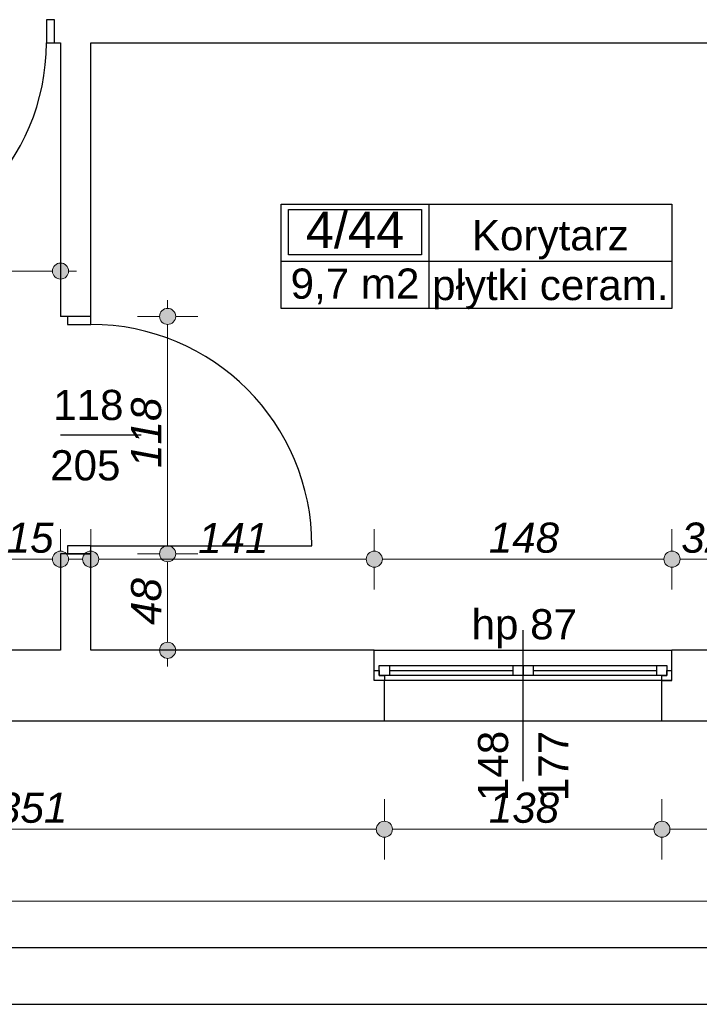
# Model space of a CAD drawing. Header units: millimetres. Extents: x -170998 to -45998, y 10557 to 52557.
# Tile 30 of 92: x -110091 to -106712, y 14639 to 19534. Entities that reach past the tile are written whole.
import ezdxf
from ezdxf.enums import TextEntityAlignment as Align

# ---------------------------------------------------------------- set-up
doc = ezdxf.new("R2010")
doc.units = ezdxf.units.MM
doc.header["$MEASUREMENT"] = 0
doc.linetypes.add('Wipeout_Contour', pattern=[1000, 0, -1000])
for name, color, linetype in [('Drzwi', 7, 'Continuous'), ('Obiekt', 7, 'Continuous'), ('Okno', 7, 'Continuous'), ('Strefa', 7, 'Continuous'), ('Strop', 7, 'Continuous'), ('Wymiary', 7, 'Continuous'), ('Ściana', 7, 'Continuous')]:
    doc.layers.add(name, color=color, linetype=linetype)
doc.styles.add('Arial', font='txt')
doc.dimstyles.new('GENERATED_STYLE__1', dxfattribs={"dimtxt": 150, "dimasz": 152, "dimexe": 0.18, "dimexo": 0, "dimgap": 0.09, "dimtad": 1, "dimtih": 1, "dimtoh": 1, "dimlfac": 0.1, "dimzin": 0, "dimdsep": 46, "dimtxsty": 'Arial', "dimblk": 'ARROWHEAD_11', "dimblk1": 'ARROWHEAD_11', "dimblk2": 'ARROWHEAD_11', "dimcen": 0.09, "dimclrd": 114, "dimclre": 114, "dimclrt": 114, "dimazin": 0, "dimtfac": 1, "dimtdec": 4, "dimtmove": 0, "dimatfit": 3, "dimfxl": 1, "dimtolj": 1, "dimtzin": 0, "dimarcsym": 0})
doc.dimstyles.new('GENERATED_STYLE__2', dxfattribs={"dimtxt": 150, "dimasz": 152, "dimexe": 0.18, "dimexo": 0, "dimgap": 0.09, "dimtad": 1, "dimlfac": 0.1, "dimzin": 0, "dimdsep": 46, "dimtxsty": 'Arial', "dimblk": 'ARROWHEAD_11', "dimblk1": 'ARROWHEAD_11', "dimblk2": 'ARROWHEAD_11', "dimcen": 0.09, "dimclrd": 114, "dimclre": 114, "dimclrt": 114, "dimazin": 0, "dimtfac": 1, "dimtdec": 4, "dimtmove": 0, "dimatfit": 3, "dimfxl": 1, "dimtolj": 1, "dimtzin": 0, "dimarcsym": 0})

# ---------------------------------------------------------------- blocks, each defined once
blk = doc.blocks.new('Korytarz_4_44_44', base_point=(-108056.9, 18334.3))
at = {"layer": 'Strefa'}
for p, q in [((-108791, 18617.2), (-106848.7, 18617.2)), ((-108791, 18098.6), (-108791, 18617.2)), ((-108056.9, 18617.2), (-108056.9, 18098.6)), ((-106848.7, 18617.2), (-106848.7, 18098.6)), ((-108754.3, 18591.3), (-108093.6, 18591.3)), ((-108754.3, 18365), (-108754.3, 18591.3)), ((-108093.6, 18591.3), (-108093.6, 18365)), ((-108093.6, 18365), (-108754.3, 18365)), ((-108791, 18334.3), (-106848.7, 18334.3)), ((-106848.7, 18098.6), (-108791, 18098.6))]:
    blk.add_line(p, q, dxfattribs=at)
at = {"layer": 'Strefa', "style": 'Arial'}
for tag, height, p in [('ROOM_NUMBER', 180, (-108423.9, 18489.3)), ('ROOM_NAME', 150, (-107452.8, 18462.7)), ('ROOM_CALC_AREA', 150, (-108423.9, 18222.3)), ('floor_f', 150, (-107452.8, 18215.2))]:
    blk.add_attdef(tag, text='', height=height, dxfattribs=at).set_placement(p, align=Align.MIDDLE_CENTER)
blk = doc.blocks.new('*D93')
at = {"layer": 'Wymiary', "linetype": 'Continuous', "lineweight": 13}
for points in [[(-111048, 16852.2), (-111051.1, 16867.5), (-111059.7, 16880.5), (-111072.7, 16889.1), (-111088, 16892.2), (-111103.3, 16889.1), (-111116.3, 16880.5), (-111125, 16867.5), (-111128, 16852.2), (-111125, 16836.9), (-111116.3, 16823.9), (-111103.3, 16815.2), (-111088, 16812.2), (-111072.7, 16815.2), (-111059.7, 16823.9), (-111051.1, 16836.9)], [(-109848, 16852.2), (-109851.1, 16867.5), (-109859.7, 16880.5), (-109872.7, 16889.1), (-109888, 16892.2), (-109903.3, 16889.1), (-109916.3, 16880.5), (-109925, 16867.5), (-109928, 16852.2), (-109925, 16836.9), (-109916.3, 16823.9), (-109903.3, 16815.2), (-109888, 16812.2), (-109872.7, 16815.2), (-109859.7, 16823.9), (-109851.1, 16836.9)]]:
    blk.add_hatch(color=114, dxfattribs=at).paths.add_polyline_path(points)
at = {"layer": 'Wymiary', "color": 114, "lineweight": 13}
for p, q in [((-111088, 16892.2), (-111088, 17002.2)), ((-109888, 16892.2), (-109888, 17002.2)), ((-111048, 16852.2), (-109928, 16852.2)), ((-111088, 16702.2), (-111088, 16812.2)), ((-109888, 16702.2), (-109888, 16812.2))]:
    blk.add_line(p, q, dxfattribs=at)
for centre in [(-111088, 16852.2), (-109888, 16852.2)]:
    blk.add_circle(centre, 40, dxfattribs=at)
at = {"layer": 'Wymiary', "color": 114, "lineweight": 13, "char_height": 150, "attachment_point": 7, "style": 'Arial'}
for s, insert in [('\\A1;{\\fArial|b0|i1|c238|p38;120}', (-110772.6, 16882.2)), ('\\A1;{\\fArial|b0|i1|c238|p38;15}', (-110155.7, 16882.2))]:
    blk.add_mtext(s, dxfattribs=dict(at, insert=insert))
blk = doc.blocks.new('ARROWHEAD_11')
at = {"color": 0, "linetype": 'Continuous', "lineweight": 0}
blk.add_line((0, 0), (-1, 0), dxfattribs=at)
at = {"color": 0, "linetype": 'Continuous', "lineweight": 0, "const_width": 0.25, "flags": 128}
blk.add_lwpolyline([(-0.125, 0, 1), (0.125, 0, 1)], format="xyb", close=True, dxfattribs=at)
blk = doc.blocks.new('*D94')
at = {"layer": 'Wymiary', "linetype": 'Continuous', "lineweight": 13}
for points in [[(-109848, 16852.2), (-109851.1, 16867.5), (-109859.7, 16880.5), (-109872.7, 16889.1), (-109888, 16892.2), (-109903.3, 16889.1), (-109916.3, 16880.5), (-109925, 16867.5), (-109928, 16852.2), (-109925, 16836.9), (-109916.3, 16823.9), (-109903.3, 16815.2), (-109888, 16812.2), (-109872.7, 16815.2), (-109859.7, 16823.9), (-109851.1, 16836.9)], [(-109698, 16852.2), (-109701.1, 16867.5), (-109709.7, 16880.5), (-109722.7, 16889.1), (-109738, 16892.2), (-109753.3, 16889.1), (-109766.3, 16880.5), (-109775, 16867.5), (-109778, 16852.2), (-109775, 16836.9), (-109766.3, 16823.9), (-109753.3, 16815.2), (-109738, 16812.2), (-109722.7, 16815.2), (-109709.7, 16823.9), (-109701.1, 16836.9)]]:
    blk.add_hatch(color=114, dxfattribs=at).paths.add_polyline_path(points)
at = {"layer": 'Wymiary', "color": 114, "lineweight": 13}
for p, q in [((-109888, 16892.2), (-109888, 17002.2)), ((-109738, 16892.2), (-109738, 17002.2)), ((-109848, 16852.2), (-109778, 16852.2)), ((-109888, 16702.2), (-109888, 16812.2)), ((-109738, 16702.2), (-109738, 16812.2))]:
    blk.add_line(p, q, dxfattribs=at)
for centre in [(-109888, 16852.2), (-109738, 16852.2)]:
    blk.add_circle(centre, 40, dxfattribs=at)
blk = doc.blocks.new('*D95')
at = {"layer": 'Wymiary', "linetype": 'Continuous', "lineweight": 13}
for points in [[(-109698, 16852.2), (-109701.1, 16867.5), (-109709.7, 16880.5), (-109722.7, 16889.1), (-109738, 16892.2), (-109753.3, 16889.1), (-109766.3, 16880.5), (-109775, 16867.5), (-109778, 16852.2), (-109775, 16836.9), (-109766.3, 16823.9), (-109753.3, 16815.2), (-109738, 16812.2), (-109722.7, 16815.2), (-109709.7, 16823.9), (-109701.1, 16836.9)], [(-108288, 16852.2), (-108291.1, 16867.5), (-108299.7, 16880.5), (-108312.7, 16889.1), (-108328, 16892.2), (-108343.3, 16889.1), (-108356.3, 16880.5), (-108365, 16867.5), (-108368, 16852.2), (-108365, 16836.9), (-108356.3, 16823.9), (-108343.3, 16815.2), (-108328, 16812.2), (-108312.7, 16815.2), (-108299.7, 16823.9), (-108291.1, 16836.9)]]:
    blk.add_hatch(color=114, dxfattribs=at).paths.add_polyline_path(points)
at = {"layer": 'Wymiary', "color": 114, "lineweight": 13}
for p, q in [((-109738, 16892.2), (-109738, 17002.2)), ((-108328, 16892.2), (-108328, 17002.2)), ((-109698, 16852.2), (-108368, 16852.2)), ((-109738, 16702.2), (-109738, 16812.2)), ((-108328, 16702.2), (-108328, 16812.2))]:
    blk.add_line(p, q, dxfattribs=at)
for centre in [(-109738, 16852.2), (-108328, 16852.2)]:
    blk.add_circle(centre, 40, dxfattribs=at)
at = {"layer": 'Wymiary', "color": 114, "lineweight": 13, "insert": (-109203.8, 16882.2), "char_height": 150, "attachment_point": 7, "style": 'Arial'}
blk.add_mtext('\\A1;{\\fArial|b0|i1|c238|p38;141}', dxfattribs=at)
blk = doc.blocks.new('*D96')
at = {"layer": 'Wymiary', "linetype": 'Continuous', "lineweight": 13}
for points in [[(-108288, 16852.2), (-108291.1, 16867.5), (-108299.7, 16880.5), (-108312.7, 16889.1), (-108328, 16892.2), (-108343.3, 16889.1), (-108356.3, 16880.5), (-108365, 16867.5), (-108368, 16852.2), (-108365, 16836.9), (-108356.3, 16823.9), (-108343.3, 16815.2), (-108328, 16812.2), (-108312.7, 16815.2), (-108299.7, 16823.9), (-108291.1, 16836.9)], [(-106808, 16852.2), (-106811.1, 16867.5), (-106819.7, 16880.5), (-106832.7, 16889.1), (-106848, 16892.2), (-106863.3, 16889.1), (-106876.3, 16880.5), (-106885, 16867.5), (-106888, 16852.2), (-106885, 16836.9), (-106876.3, 16823.9), (-106863.3, 16815.2), (-106848, 16812.2), (-106832.7, 16815.2), (-106819.7, 16823.9), (-106811.1, 16836.9)]]:
    blk.add_hatch(color=114, dxfattribs=at).paths.add_polyline_path(points)
at = {"layer": 'Wymiary', "color": 114, "lineweight": 13}
for p, q in [((-108328, 16892.2), (-108328, 17002.2)), ((-106848, 16892.2), (-106848, 17002.2)), ((-108288, 16852.2), (-106888, 16852.2)), ((-108328, 16702.2), (-108328, 16812.2)), ((-106848, 16702.2), (-106848, 16812.2))]:
    blk.add_line(p, q, dxfattribs=at)
for centre in [(-108328, 16852.2), (-106848, 16852.2)]:
    blk.add_circle(centre, 40, dxfattribs=at)
at = {"layer": 'Wymiary', "color": 114, "lineweight": 13, "insert": (-107758.8, 16882.2), "char_height": 150, "attachment_point": 7, "style": 'Arial'}
blk.add_mtext('\\A1;{\\fArial|b0|i1|c238|p38;148}', dxfattribs=at)
blk = doc.blocks.new('*D97')
at = {"layer": 'Wymiary', "linetype": 'Continuous', "lineweight": 13}
for points in [[(-106808, 16852.2), (-106811.1, 16867.5), (-106819.7, 16880.5), (-106832.7, 16889.1), (-106848, 16892.2), (-106863.3, 16889.1), (-106876.3, 16880.5), (-106885, 16867.5), (-106888, 16852.2), (-106885, 16836.9), (-106876.3, 16823.9), (-106863.3, 16815.2), (-106848, 16812.2), (-106832.7, 16815.2), (-106819.7, 16823.9), (-106811.1, 16836.9)], [(-106488, 16852.2), (-106491.1, 16867.5), (-106499.7, 16880.5), (-106512.7, 16889.1), (-106528, 16892.2), (-106543.3, 16889.1), (-106556.3, 16880.5), (-106565, 16867.5), (-106568, 16852.2), (-106565, 16836.9), (-106556.3, 16823.9), (-106543.3, 16815.2), (-106528, 16812.2), (-106512.7, 16815.2), (-106499.7, 16823.9), (-106491.1, 16836.9)]]:
    blk.add_hatch(color=114, dxfattribs=at).paths.add_polyline_path(points)
at = {"layer": 'Wymiary', "color": 114, "lineweight": 13}
for p, q in [((-106848, 16892.2), (-106848, 17002.2)), ((-106528, 16892.2), (-106528, 17002.2)), ((-106808, 16852.2), (-106568, 16852.2)), ((-106848, 16702.2), (-106848, 16812.2)), ((-106528, 16702.2), (-106528, 16812.2))]:
    blk.add_line(p, q, dxfattribs=at)
for centre in [(-106848, 16852.2), (-106528, 16852.2)]:
    blk.add_circle(centre, 40, dxfattribs=at)
at = {"layer": 'Wymiary', "color": 114, "lineweight": 13, "insert": (-106801.8, 16882.2), "char_height": 150, "attachment_point": 7, "style": 'Arial'}
blk.add_mtext('\\A1;{\\fArial|b0|i1|c238|p38;32}', dxfattribs=at)
blk = doc.blocks.new('*D474')
at = {"layer": 'Wymiary', "linetype": 'Continuous', "lineweight": 13}
for points in [[(-104616.7, 19419.3), (-104619.7, 19434.6), (-104628.4, 19447.6), (-104641.4, 19456.3), (-104656.7, 19459.3), (-104672, 19456.3), (-104684.9, 19447.6), (-104693.6, 19434.6), (-104696.7, 19419.3), (-104693.6, 19404), (-104684.9, 19391), (-104672, 19382.4), (-104656.7, 19379.3), (-104641.4, 19382.4), (-104628.4, 19391), (-104619.7, 19404)], [(-104616.7, 16399.3), (-104619.7, 16414.6), (-104628.4, 16427.6), (-104641.4, 16436.3), (-104656.7, 16439.3), (-104672, 16436.3), (-104684.9, 16427.6), (-104693.6, 16414.6), (-104696.7, 16399.3), (-104693.6, 16384), (-104684.9, 16371), (-104672, 16362.4), (-104656.7, 16359.3), (-104641.4, 16362.4), (-104628.4, 16371), (-104619.7, 16384)]]:
    blk.add_hatch(color=114, dxfattribs=at).paths.add_polyline_path(points)
at = {"layer": 'Wymiary', "color": 114, "lineweight": 13}
for p, q in [((-104696.7, 19419.3), (-104806.7, 19419.3)), ((-104506.7, 19419.3), (-104616.7, 19419.3)), ((-104656.7, 16439.3), (-104656.7, 19379.3)), ((-104696.7, 16399.3), (-104806.7, 16399.3)), ((-104506.7, 16399.3), (-104616.7, 16399.3)), ((-104656.7, 16319.3), (-104656.7, 16359.3))]:
    blk.add_line(p, q, dxfattribs=at)
for centre in [(-104656.7, 19419.3), (-104656.7, 16399.3)]:
    blk.add_circle(centre, 40, dxfattribs=at)
at = {"layer": 'Wymiary', "color": 114, "lineweight": 13, "char_height": 150, "attachment_point": 7, "rotation": 90, "style": 'Arial'}
for s, insert in [('\\A1;{\\fArial|b0|i1|c238|p38;17}', (-104686.7, 19151.7)), ('\\A1;{\\fArial|b0|i1|c238|p38;302}', (-104686.7, 17624.7))]:
    blk.add_mtext(s, dxfattribs=dict(at, insert=insert))
blk = doc.blocks.new('*D475')
at = {"layer": 'Wymiary', "linetype": 'Continuous', "lineweight": 13}
for points in [[(-104616.7, 19589.3), (-104619.7, 19604.6), (-104628.4, 19617.6), (-104641.4, 19626.3), (-104656.7, 19629.3), (-104672, 19626.3), (-104684.9, 19617.6), (-104693.6, 19604.6), (-104696.7, 19589.3), (-104693.6, 19574), (-104684.9, 19561), (-104672, 19552.4), (-104656.7, 19549.3), (-104641.4, 19552.4), (-104628.4, 19561), (-104619.7, 19574)], [(-104616.7, 19419.3), (-104619.7, 19434.6), (-104628.4, 19447.6), (-104641.4, 19456.3), (-104656.7, 19459.3), (-104672, 19456.3), (-104684.9, 19447.6), (-104693.6, 19434.6), (-104696.7, 19419.3), (-104693.6, 19404), (-104684.9, 19391), (-104672, 19382.4), (-104656.7, 19379.3), (-104641.4, 19382.4), (-104628.4, 19391), (-104619.7, 19404)]]:
    blk.add_hatch(color=114, dxfattribs=at).paths.add_polyline_path(points)
at = {"layer": 'Wymiary', "color": 114, "lineweight": 13}
for p, q in [((-104696.7, 19589.3), (-104806.7, 19589.3)), ((-104506.7, 19589.3), (-104616.7, 19589.3)), ((-104656.7, 19459.3), (-104656.7, 19549.3)), ((-104696.7, 19419.3), (-104806.7, 19419.3)), ((-104506.7, 19419.3), (-104616.7, 19419.3))]:
    blk.add_line(p, q, dxfattribs=at)
for centre in [(-104656.7, 19589.3), (-104656.7, 19419.3)]:
    blk.add_circle(centre, 40, dxfattribs=at)
blk = doc.blocks.new('*D516')
at = {"layer": 'Wymiary', "linetype": 'Continuous', "lineweight": 13}
for points in [[(-111058, 18284.7), (-111061.1, 18300), (-111069.7, 18313), (-111082.7, 18321.7), (-111098, 18324.7), (-111113.3, 18321.7), (-111126.3, 18313), (-111135, 18300), (-111138, 18284.7), (-111135, 18269.4), (-111126.3, 18256.4), (-111113.3, 18247.8), (-111098, 18244.7), (-111082.7, 18247.8), (-111069.7, 18256.4), (-111061.1, 18269.4)], [(-109848, 18284.7), (-109851.1, 18300), (-109859.7, 18313), (-109872.7, 18321.7), (-109888, 18324.7), (-109903.3, 18321.7), (-109916.3, 18313), (-109925, 18300), (-109928, 18284.7), (-109925, 18269.4), (-109916.3, 18256.4), (-109903.3, 18247.8), (-109888, 18244.7), (-109872.7, 18247.8), (-109859.7, 18256.4), (-109851.1, 18269.4)]]:
    blk.add_hatch(color=114, dxfattribs=at).paths.add_polyline_path(points)
at = {"layer": 'Wymiary', "color": 114, "lineweight": 13}
for p, q in [((-111098, 18324.7), (-111098, 18434.7)), ((-109888, 18324.7), (-109888, 18434.7)), ((-111058, 18284.7), (-109928, 18284.7)), ((-109848, 18284.7), (-109808, 18284.7)), ((-111098, 18134.7), (-111098, 18244.7)), ((-109888, 18134.7), (-109888, 18244.7))]:
    blk.add_line(p, q, dxfattribs=at)
for centre in [(-111098, 18284.7), (-109888, 18284.7)]:
    blk.add_circle(centre, 40, dxfattribs=at)
at = {"layer": 'Wymiary', "color": 114, "lineweight": 13, "insert": (-110663.8, 18314.7), "char_height": 150, "attachment_point": 7, "style": 'Arial'}
blk.add_mtext('\\A1;{\\fArial|b0|i1|c238|p38;121}', dxfattribs=at)
blk = doc.blocks.new('*D649')
at = {"layer": 'Wymiary', "linetype": 'Continuous', "lineweight": 13}
for points in [[(-109315.4, 16879.3), (-109318.4, 16894.6), (-109327.1, 16907.6), (-109340.1, 16916.3), (-109355.4, 16919.3), (-109370.7, 16916.3), (-109383.7, 16907.6), (-109392.3, 16894.6), (-109395.4, 16879.3), (-109392.3, 16864), (-109383.7, 16851), (-109370.7, 16842.4), (-109355.4, 16839.3), (-109340.1, 16842.4), (-109327.1, 16851), (-109318.4, 16864)], [(-109315.4, 16399.3), (-109318.4, 16414.6), (-109327.1, 16427.6), (-109340.1, 16436.3), (-109355.4, 16439.3), (-109370.7, 16436.3), (-109383.7, 16427.6), (-109392.3, 16414.6), (-109395.4, 16399.3), (-109392.3, 16384), (-109383.7, 16371), (-109370.7, 16362.4), (-109355.4, 16359.3), (-109340.1, 16362.4), (-109327.1, 16371), (-109318.4, 16384)]]:
    blk.add_hatch(color=114, dxfattribs=at).paths.add_polyline_path(points)
at = {"layer": 'Wymiary', "color": 114, "lineweight": 13}
for p, q in [((-109395.4, 16879.3), (-109505.4, 16879.3)), ((-109355.4, 16439.3), (-109355.4, 16839.3)), ((-109205.4, 16879.3), (-109315.4, 16879.3)), ((-109395.4, 16399.3), (-109505.4, 16399.3)), ((-109205.4, 16399.3), (-109315.4, 16399.3)), ((-109355.4, 16319.3), (-109355.4, 16359.3))]:
    blk.add_line(p, q, dxfattribs=at)
for centre in [(-109355.4, 16879.3), (-109355.4, 16399.3)]:
    blk.add_circle(centre, 40, dxfattribs=at)
at = {"layer": 'Wymiary', "color": 114, "lineweight": 13, "insert": (-109385.4, 16525.5), "char_height": 150, "attachment_point": 7, "rotation": 90, "style": 'Arial'}
blk.add_mtext('\\A1;{\\fArial|b0|i1|c238|p38;48}', dxfattribs=at)
blk = doc.blocks.new('*D650')
at = {"layer": 'Wymiary', "linetype": 'Continuous', "lineweight": 13}
for points in [[(-109315.4, 18059.3), (-109318.4, 18074.6), (-109327.1, 18087.6), (-109340.1, 18096.3), (-109355.4, 18099.3), (-109370.7, 18096.3), (-109383.7, 18087.6), (-109392.3, 18074.6), (-109395.4, 18059.3), (-109392.3, 18044), (-109383.7, 18031), (-109370.7, 18022.4), (-109355.4, 18019.3), (-109340.1, 18022.4), (-109327.1, 18031), (-109318.4, 18044)], [(-109315.4, 16879.3), (-109318.4, 16894.6), (-109327.1, 16907.6), (-109340.1, 16916.3), (-109355.4, 16919.3), (-109370.7, 16916.3), (-109383.7, 16907.6), (-109392.3, 16894.6), (-109395.4, 16879.3), (-109392.3, 16864), (-109383.7, 16851), (-109370.7, 16842.4), (-109355.4, 16839.3), (-109340.1, 16842.4), (-109327.1, 16851), (-109318.4, 16864)]]:
    blk.add_hatch(color=114, dxfattribs=at).paths.add_polyline_path(points)
at = {"layer": 'Wymiary', "color": 114, "lineweight": 13}
for p, q in [((-109355.4, 18099.3), (-109355.4, 18139.3)), ((-109395.4, 18059.3), (-109505.4, 18059.3)), ((-109355.4, 16919.3), (-109355.4, 18019.3)), ((-109205.4, 18059.3), (-109315.4, 18059.3)), ((-109395.4, 16879.3), (-109505.4, 16879.3)), ((-109205.4, 16879.3), (-109315.4, 16879.3))]:
    blk.add_line(p, q, dxfattribs=at)
for centre in [(-109355.4, 18059.3), (-109355.4, 16879.3)]:
    blk.add_circle(centre, 40, dxfattribs=at)
at = {"layer": 'Wymiary', "color": 114, "lineweight": 13, "insert": (-109385.4, 17306.1), "char_height": 150, "attachment_point": 7, "rotation": 90, "style": 'Arial'}
blk.add_mtext('\\A1;{\\fArial|b0|i1|c238|p38;118}', dxfattribs=at)
blk = doc.blocks.new('*D703')
at = {"layer": 'Wymiary', "linetype": 'Continuous', "lineweight": 13}
for points in [[(-111748, 15509.7), (-111751.1, 15525), (-111759.7, 15538), (-111772.7, 15546.7), (-111788, 15549.7), (-111803.3, 15546.7), (-111816.3, 15538), (-111825, 15525), (-111828, 15509.7), (-111825, 15494.4), (-111816.3, 15481.4), (-111803.3, 15472.7), (-111788, 15469.7), (-111772.7, 15472.7), (-111759.7, 15481.4), (-111751.1, 15494.4)], [(-108238, 15509.7), (-108241.1, 15525), (-108249.7, 15538), (-108262.7, 15546.7), (-108278, 15549.7), (-108293.3, 15546.7), (-108306.3, 15538), (-108315, 15525), (-108318, 15509.7), (-108315, 15494.4), (-108306.3, 15481.4), (-108293.3, 15472.7), (-108278, 15469.7), (-108262.7, 15472.7), (-108249.7, 15481.4), (-108241.1, 15494.4)]]:
    blk.add_hatch(color=114, dxfattribs=at).paths.add_polyline_path(points)
at = {"layer": 'Wymiary', "color": 114, "lineweight": 13}
for p, q in [((-111788, 15549.7), (-111788, 15659.7)), ((-108278, 15549.7), (-108278, 15659.7)), ((-111788, 15359.7), (-111788, 15469.7)), ((-111748, 15509.7), (-108318, 15509.7)), ((-108278, 15359.7), (-108278, 15469.7))]:
    blk.add_line(p, q, dxfattribs=at)
for centre in [(-111788, 15509.7), (-108278, 15509.7)]:
    blk.add_circle(centre, 40, dxfattribs=at)
at = {"layer": 'Wymiary', "color": 114, "lineweight": 13, "insert": (-110203.8, 15539.7), "char_height": 150, "attachment_point": 7, "style": 'Arial'}
blk.add_mtext('\\A1;{\\fArial|b0|i1|c238|p38;351}', dxfattribs=at)
blk = doc.blocks.new('*D704')
at = {"layer": 'Wymiary', "linetype": 'Continuous', "lineweight": 13}
for points in [[(-108238, 15509.7), (-108241.1, 15525), (-108249.7, 15538), (-108262.7, 15546.7), (-108278, 15549.7), (-108293.3, 15546.7), (-108306.3, 15538), (-108315, 15525), (-108318, 15509.7), (-108315, 15494.4), (-108306.3, 15481.4), (-108293.3, 15472.7), (-108278, 15469.7), (-108262.7, 15472.7), (-108249.7, 15481.4), (-108241.1, 15494.4)], [(-106858, 15509.7), (-106861.1, 15525), (-106869.7, 15538), (-106882.7, 15546.7), (-106898, 15549.7), (-106913.3, 15546.7), (-106926.3, 15538), (-106935, 15525), (-106938, 15509.7), (-106935, 15494.4), (-106926.3, 15481.4), (-106913.3, 15472.7), (-106898, 15469.7), (-106882.7, 15472.7), (-106869.7, 15481.4), (-106861.1, 15494.4)]]:
    blk.add_hatch(color=114, dxfattribs=at).paths.add_polyline_path(points)
at = {"layer": 'Wymiary', "color": 114, "lineweight": 13}
for p, q in [((-108278, 15549.7), (-108278, 15659.7)), ((-106898, 15549.7), (-106898, 15659.7)), ((-108278, 15359.7), (-108278, 15469.7)), ((-108238, 15509.7), (-106938, 15509.7)), ((-106898, 15359.7), (-106898, 15469.7))]:
    blk.add_line(p, q, dxfattribs=at)
for centre in [(-108278, 15509.7), (-106898, 15509.7)]:
    blk.add_circle(centre, 40, dxfattribs=at)
at = {"layer": 'Wymiary', "color": 114, "lineweight": 13, "insert": (-107758.8, 15539.7), "char_height": 150, "attachment_point": 7, "style": 'Arial'}
blk.add_mtext('\\A1;{\\fArial|b0|i1|c238|p38;138}', dxfattribs=at)
blk = doc.blocks.new('*D705')
at = {"layer": 'Wymiary', "linetype": 'Continuous', "lineweight": 13}
for points in [[(-106858, 15509.7), (-106861.1, 15525), (-106869.7, 15538), (-106882.7, 15546.7), (-106898, 15549.7), (-106913.3, 15546.7), (-106926.3, 15538), (-106935, 15525), (-106938, 15509.7), (-106935, 15494.4), (-106926.3, 15481.4), (-106913.3, 15472.7), (-106898, 15469.7), (-106882.7, 15472.7), (-106869.7, 15481.4), (-106861.1, 15494.4)], [(-103318, 15509.7), (-103321.1, 15525), (-103329.7, 15538), (-103342.7, 15546.7), (-103358, 15549.7), (-103373.3, 15546.7), (-103386.3, 15538), (-103395, 15525), (-103398, 15509.7), (-103395, 15494.4), (-103386.3, 15481.4), (-103373.3, 15472.7), (-103358, 15469.7), (-103342.7, 15472.7), (-103329.7, 15481.4), (-103321.1, 15494.4)]]:
    blk.add_hatch(color=114, dxfattribs=at).paths.add_polyline_path(points)
at = {"layer": 'Wymiary', "color": 114, "lineweight": 13}
for p, q in [((-106898, 15549.7), (-106898, 15659.7)), ((-103358, 15549.7), (-103358, 15659.7)), ((-106898, 15359.7), (-106898, 15469.7)), ((-106858, 15509.7), (-103398, 15509.7)), ((-103358, 15359.7), (-103358, 15469.7))]:
    blk.add_line(p, q, dxfattribs=at)
for centre in [(-106898, 15509.7), (-103358, 15509.7)]:
    blk.add_circle(centre, 40, dxfattribs=at)
at = {"layer": 'Wymiary', "color": 114, "lineweight": 13, "insert": (-105298.8, 15539.7), "char_height": 150, "attachment_point": 7, "style": 'Arial'}
blk.add_mtext('\\A1;{\\fArial|b0|i1|c238|p38;354}', dxfattribs=at)
blk = doc.blocks.new('*D717')
at = {"layer": 'Wymiary', "linetype": 'Continuous', "lineweight": 13}
for points in [[(-140218, 15152.7), (-140221.1, 15168.1), (-140229.7, 15181), (-140242.7, 15189.7), (-140258, 15192.7), (-140273.3, 15189.7), (-140286.3, 15181), (-140295, 15168.1), (-140298, 15152.7), (-140295, 15137.4), (-140286.3, 15124.5), (-140273.3, 15115.8), (-140258, 15112.7), (-140242.7, 15115.8), (-140229.7, 15124.5), (-140221.1, 15137.4)], [(-67518, 15152.7), (-67521, 15168.1), (-67529.7, 15181), (-67542.7, 15189.7), (-67558, 15192.7), (-67573.3, 15189.7), (-67586.3, 15181), (-67594.9, 15168.1), (-67598, 15152.7), (-67594.9, 15137.4), (-67586.3, 15124.5), (-67573.3, 15115.8), (-67558, 15112.7), (-67542.7, 15115.8), (-67529.7, 15124.5), (-67521, 15137.4)]]:
    blk.add_hatch(color=114, dxfattribs=at).paths.add_polyline_path(points)
at = {"layer": 'Wymiary', "color": 114, "lineweight": 13}
for p, q in [((-140258, 15192.7), (-140258, 15302.7)), ((-67558, 15192.7), (-67558, 15302.7)), ((-140338, 15152.7), (-140298, 15152.7)), ((-140218, 15152.7), (-67598, 15152.7)), ((-67518, 15152.7), (-67478, 15152.7)), ((-140258, 15002.7), (-140258, 15112.7)), ((-67558, 15002.7), (-67558, 15112.7))]:
    blk.add_line(p, q, dxfattribs=at)
for centre in [(-140258, 15152.7), (-67558, 15152.7)]:
    blk.add_circle(centre, 40, dxfattribs=at)
at = {"layer": 'Wymiary', "color": 114, "lineweight": 13, "insert": (-104307.1, 15182.7), "char_height": 150, "attachment_point": 7, "style": 'Arial'}
blk.add_mtext('\\A1;{\\fArial|b0|i1|c238|p38;7\xa0270,01}', dxfattribs=at)

msp = doc.modelspace()

# ---------------------------------------------------------------- linework, layer by layer
at = {"layer": 'Drzwi'}
for p, q in [((-109918.019, 19534.32), (-109958.019, 19534.32)), ((-109958.019, 19534.32), (-109958.019, 19419.32)), ((-109918.019, 19419.32), (-109918.019, 19534.32)), ((-109918.019, 19419.32), (-109918.019, 19534.32)), ((-109958.019, 19419.32), (-109918.019, 19419.32)), ((-109853.019, 18059.32), (-109853.019, 18019.32)), ((-109738.019, 18059.32), (-109853.019, 18059.32)), ((-109738.019, 18059.32), (-109853.019, 18059.32)), ((-109853.019, 18019.32), (-109738.019, 18019.32)), ((-109738.019, 18019.32), (-109738.019, 18059.32)), ((-109738.019, 16919.32), (-109853.019, 16919.32)), ((-109853.019, 16919.32), (-109853.019, 16879.32)), ((-109738.019, 16879.32), (-109738.019, 16919.32)), ((-109738.019, 16919.32), (-108638.019, 16919.32)), ((-109853.019, 16879.32), (-109738.019, 16879.32)), ((-109738.019, 16879.32), (-109853.019, 16879.32))]:
    msp.add_line(p, q, dxfattribs=at)
for centre, radius, start, end in [((-111028.019, 19419.32), 1070, 270, 0), ((-109738.019, 16919.32), 1100, 0, 90)]:
    msp.add_arc(centre, radius, start, end, dxfattribs=at)
at = {"layer": 'Obiekt'}
for p, q in [((-109486.64, 17469.32), (-109888.019, 17469.32)), ((-107588.019, 15749.32), (-107588.019, 16499.32))]:
    msp.add_line(p, q, dxfattribs=at)
at = {"layer": 'Okno'}
for p, q in [((-108328.019, 16399.32), (-106848.019, 16399.32)), ((-108303.019, 16324.32), (-108253.019, 16324.32)), ((-108303.019, 16274.32), (-108303.019, 16324.32)), ((-108253.019, 16324.32), (-107638.019, 16324.32)), ((-108253.019, 16324.32), (-108253.019, 16274.32)), ((-108253.019, 16324.32), (-107638.019, 16324.32)), ((-107638.019, 16274.32), (-107638.019, 16324.32)), ((-107638.019, 16324.32), (-107588.019, 16324.32)), ((-107588.019, 16324.32), (-107588.019, 16274.32)), ((-107588.019, 16324.32), (-107538.019, 16324.32)), ((-107588.019, 16274.32), (-107588.019, 16324.32)), ((-107538.019, 16324.32), (-106923.019, 16324.32)), ((-107538.019, 16324.32), (-107538.019, 16274.32)), ((-107538.019, 16324.32), (-106923.019, 16324.32)), ((-106923.019, 16274.32), (-106923.019, 16324.32)), ((-106923.019, 16324.32), (-106873.019, 16324.32)), ((-106873.019, 16324.32), (-106873.019, 16274.32)), ((-108328.019, 16299.32), (-108303.019, 16299.32)), ((-108328.019, 16249.32), (-108328.019, 16299.32)), ((-108303.019, 16299.32), (-108303.019, 16274.32)), ((-108303.019, 16274.32), (-108278.019, 16274.32)), ((-108253.019, 16274.32), (-108303.019, 16274.32)), ((-108278.019, 16274.32), (-108278.019, 16249.32)), ((-108253.019, 16299.32), (-107638.019, 16299.32)), ((-107638.019, 16274.32), (-108253.019, 16274.32)), ((-107588.019, 16274.32), (-107638.019, 16274.32)), ((-107538.019, 16274.32), (-107588.019, 16274.32)), ((-107538.019, 16299.32), (-106923.019, 16299.32)), ((-106923.019, 16274.32), (-107538.019, 16274.32)), ((-106873.019, 16274.32), (-106923.019, 16274.32)), ((-106898.019, 16249.32), (-106898.019, 16274.32)), ((-106898.019, 16274.32), (-106873.019, 16274.32)), ((-106873.019, 16274.32), (-106873.019, 16299.32)), ((-106873.019, 16299.32), (-106848.019, 16299.32)), ((-106848.019, 16249.32), (-106848.019, 16299.32)), ((-108278.019, 16249.32), (-108328.019, 16249.32)), ((-108278.019, 16249.32), (-108328.019, 16249.32)), ((-107588.019, 16249.32), (-108278.019, 16249.32)), ((-106898.019, 16249.32), (-107588.019, 16249.32)), ((-106848.019, 16249.32), (-106898.019, 16249.32)), ((-106898.019, 16249.32), (-106848.019, 16249.32)), ((-108278.019, 16049.32), (-106898.019, 16049.32))]:
    msp.add_line(p, q, dxfattribs=at)
at = {"layer": 'Strop', "flags": 128}
msp.add_lwpolyline([(-96528.019, 14639.32), (-140258.019, 14639.32), (-141547.974, 14639.32), (-141547.974, 16204.96), (-158346.468, 31536.991), (-159768.887, 29978.522), (-165456.021, 35169.185), (-162779.93, 38101.664), (-160850.538, 36340.703), (-154498.018, 36340.703), (-154498.018, 42361.953, -0.00002607), (-154486.563, 42364.139, -0.04841545), (-132966.516, 44343.261, -0.0060186), (-130274.231, 44297.262), (-126000.282, 44095.254, -0.00045657), (-125806.601, 44084.047, -0.01791801), (-118229.318, 43365.515, -0.00776908), (-114963.359, 42885.553), (-114963.364, 42885.522, -0.034913), (-97147.904, 38702.246, -0.03139835)], format="xyb", dxfattribs=at)
at = {"layer": 'Ściana'}
for p, q in [((-109918.019, 19419.32), (-109918.019, 19534.32)), ((-109853.019, 18059.32), (-109888.019, 18059.32)), ((-109738.019, 18059.32), (-109853.019, 18059.32)), ((-109853.019, 16879.32), (-109888.019, 16879.32)), ((-109738.019, 16879.32), (-109853.019, 16879.32)), ((-108328.019, 16299.32), (-108328.019, 16399.32)), ((-106848.019, 16299.32), (-106848.019, 16399.32)), ((-108328.019, 16249.32), (-108328.019, 16299.32)), ((-106848.019, 16249.32), (-106848.019, 16299.32)), ((-108278.019, 16249.32), (-108328.019, 16249.32)), ((-108278.019, 16049.32), (-108278.019, 16249.32)), ((-106898.019, 16049.32), (-106898.019, 16249.32)), ((-106898.019, 16249.32), (-106848.019, 16249.32))]:
    msp.add_line(p, q, dxfattribs=at)
at = {"layer": 'Ściana', "flags": 128}
for points in [[(-109918.019, 19419.32), (-109888.019, 19419.32)], [(-109888.019, 19419.32), (-109888.019, 18059.32)], [(-109738.019, 18059.32), (-109738.019, 19419.32)], [(-109738.019, 19419.32), (-106528.019, 19419.32)], [(-109888.019, 16879.32), (-109888.019, 16399.32)], [(-109738.019, 16399.32), (-109738.019, 16879.32)], [(-109888.019, 16399.32), (-111088.019, 16399.32)], [(-108328.019, 16399.32), (-109738.019, 16399.32)], [(-106528.019, 16399.32), (-106848.019, 16399.32)], [(-111788.019, 16049.32), (-108278.019, 16049.32)], [(-106898.019, 16049.32), (-103358.019, 16049.32)]]:
    msp.add_lwpolyline(points, dxfattribs=at)

# ---------------------------------------------------------------- block references
at = {"layer": 'Strefa'}
ref = msp.add_blockref('Korytarz_4_44_44', (-108056.914, 18334.349), dxfattribs=at)
ref.add_attrib('ROOM_NAME', 'Korytarz', dxfattribs={"color": 7, "height": 150, "style": 'Arial'}).set_placement((-107452.83, 18462.75), align=Align.MIDDLE_CENTER)
ref.add_attrib('ROOM_NUMBER', '4/44', dxfattribs={"color": 7, "height": 180, "style": 'Arial'}).set_placement((-108423.935, 18489.297), align=Align.MIDDLE_CENTER)
ref.add_attrib('ROOM_CALC_AREA', '9,7 m2', dxfattribs={"color": 7, "height": 150, "style": 'Arial'}).set_placement((-108423.935, 18222.295), align=Align.MIDDLE_CENTER)
ref.add_attrib('floor_f', 'płytki ceram.', dxfattribs={"color": 7, "height": 150, "style": 'Arial'}).set_placement((-107452.83, 18215.25), align=Align.MIDDLE_CENTER)

# ---------------------------------------------------------------- texts
at = {"layer": 'Obiekt', "char_height": 150, "attachment_point": 7, "style": 'Arial'}
for s, insert in [('\\A1;{\\fArial|b0|i0|c238|p38;118}', (-109924.593, 17541.852)), ('\\A1;{\\fArial|b0|i0|c238|p38;205}', (-109939.679, 17241.852)), ('\\A1;{\\fArial|b0|i0|c238|p38;hp 87}', (-107844.476, 16408.486))]:
    msp.add_mtext(s, dxfattribs=dict(at, insert=insert))
at = {"layer": 'Obiekt', "char_height": 150, "attachment_point": 7, "rotation": 90, "style": 'Arial'}
for s, insert in [('\\A1;{\\fArial|b0|i0|c238|p38;148}', (-107660.55, 15649.32)), ('\\A1;{\\fArial|b0|i0|c238|p38;177}', (-107363.019, 15649.32))]:
    msp.add_mtext(s, dxfattribs=dict(at, insert=insert))

# ---------------------------------------------------------------- dimensions: what is measured, and where the dimension line sits
at = {"layer": 'Wymiary', "color": 114, "lineweight": 13}
for base, p1, p2, picture, middle in [((-104656.665, 19589.32), (-107538.019, 19419.32), (-107538.019, 19589.32), '*D475', (-104761.665, 19265.491)), ((-104656.665, 19419.32), (-104418.019, 16399.32), (-107538.019, 19419.32), '*D474', (-104761.665, 17795.491)), ((-109355.374, 18059.32), (-109738.019, 16879.32), (-109738.019, 18059.32), '*D650', (-109460.374, 17469.32)), ((-109355.374, 16879.32), (-109738.019, 16399.32), (-109738.019, 16879.32), '*D649', (-109460.374, 16639.32))]:
    dim = msp.add_linear_dim(base=base, p1=p1, p2=p2, angle=90, dimstyle='GENERATED_STYLE__2', dxfattribs=at)
    dim.commit()
    dim.dimension.update_dxf_attribs({"geometry": picture, "text_midpoint": middle, "dimtype": 160, "text_rotation": 90})
for base, p1, p2, picture, middle in [((-109888.019, 18284.714), (-111098.019, 18689.32), (-109888.019, 17994.32), '*D516', (-110493.019, 18389.714)), ((-109888.019, 16852.188), (-111088.019, 16559.32), (-109888.019, 16399.32), '*D93', (-110601.848, 16957.188)), ((-108328.019, 16852.188), (-109738.019, 16399.32), (-108328.019, 16399.32), '*D95', (-109033.019, 16957.188)), ((-106848.019, 16852.188), (-108328.019, 16399.32), (-106848.019, 16399.32), '*D96', (-107588.019, 16957.188)), ((-106528.019, 16852.188), (-106848.019, 16399.32), (-106528.019, 16399.32), '*D97', (-106688.019, 16957.188)), ((-109738.019, 16852.188), (-109888.019, 16399.32), (-109738.019, 16399.32), '*D94', (-110041.848, 16957.188)), ((-108278.019, 15509.705), (-111788.019, 16049.32), (-108278.019, 16049.32), '*D703', (-110033.019, 15614.705)), ((-106898.019, 15509.705), (-108278.019, 16049.32), (-106898.019, 16049.32), '*D704', (-107588.019, 15614.705)), ((-103358.019, 15509.705), (-106898.019, 16049.32), (-103358.019, 16049.32), '*D705', (-105128.019, 15614.705))]:
    dim = msp.add_linear_dim(base=base, p1=p1, p2=p2, dimstyle='GENERATED_STYLE__1', dxfattribs=at)
    dim.commit()
    dim.dimension.update_dxf_attribs({"geometry": picture, "text_midpoint": middle, "dimtype": 160})

# ---------------------------------------------------------------- next in the draw order: wipeouts: each hides what was drawn before it
at = {"color": 254, "linetype": 'Wipeout_Contour', "lineweight": 0, "ltscale": 477383.047514}
msp.add_wipeout([(-96878.019, 14919.32), (-139918.019, 14919.32), (-140258.019, 14639.32), (-96528.019, 14639.32)], dxfattribs=at).dxf.layer = 'Ściana'

# ---------------------------------------------------------------- next in the draw order: linework, layer by layer
at = {"layer": 'Ściana', "flags": 128}
for points in [[(-96878.019, 14919.32), (-139918.019, 14919.32)], [(-140258.019, 14639.32), (-96528.019, 14639.32)]]:
    msp.add_lwpolyline(points, dxfattribs=at)

# ---------------------------------------------------------------- next in the draw order: dimensions: what is measured, and where the dimension line sits
at = {"layer": 'Wymiary', "color": 114, "lineweight": 13}
dim = msp.add_linear_dim(base=(-67557.968, 15152.749), p1=(-140258.019, 14639.32), p2=(-67557.968, 20909.241), dimstyle='GENERATED_STYLE__1', dxfattribs=at)
dim.commit()
dim.dimension.update_dxf_attribs({"geometry": '*D717', "text_midpoint": (-103907.994, 15257.749), "dimtype": 160})

doc.saveas('drawing.dxf')
